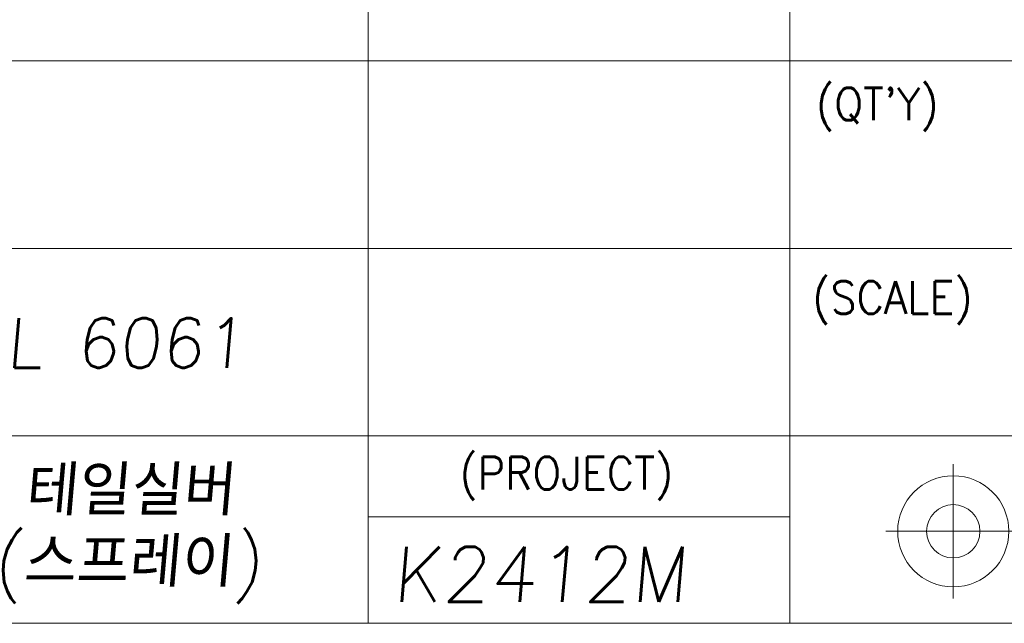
# Model space of a CAD drawing. Header units: millimetres. Extents: x 4497 to 13960, y 12291 to 16372.
# Tile 132 of 217: x 5521 to 5619, y 15598 to 15658. Entities that reach past the tile are written whole.
import ezdxf
from ezdxf.enums import TextEntityAlignment as Align

# ---------------------------------------------------------------- set-up
doc = ezdxf.new("R2010")
doc.units = ezdxf.units.MM
doc.header["$LTSCALE"] = 0.8
doc.layers.get('0').update_dxf_attribs({"linetype": 'CONTINUOUS', "lineweight": 0})
doc.layers.add('2', color=3, linetype='CONTINUOUS', lineweight=0)
doc.styles.add('GHS', font='romans', dxfattribs={"height": 2, "bigfont": 'whgtxt'})
doc.styles.get("Standard").update_dxf_attribs({"font": 'romans.shx', "width": 0.8, "oblique": 5, "bigfont": 'whgtxt.shx'})

msp = doc.modelspace()

# ---------------------------------------------------------------- linework, layer by layer
at = {"color": 7, "linetype": 'Continuous'}
for p, q in [((5555.922, 15598.141), (5555.922, 15681.747)), ((5597.725, 15598.141), (5597.725, 15681.747)), ((5472.315, 15653.878), (5685.977, 15653.878)), ((5472.315, 15635.299), (5647.496, 15635.299)), ((5472.315, 15616.72), (5685.977, 15616.72)), ((5613.909, 15600.588), (5613.909, 15613.927)), ((5555.922, 15608.683), (5597.725, 15608.683)), ((5607.24, 15607.257), (5620.578, 15607.257)), ((5472.315, 15598.141), (5685.977, 15598.141))]:
    msp.add_line(p, q, dxfattribs=at)
for radius in [5.508, 2.643]:
    msp.add_circle((5613.909, 15607.257), radius, dxfattribs=at)

# ---------------------------------------------------------------- texts
at = {"color": 7, "linetype": 'Continuous', "width": 0.933333}
for s, p in [("(QT'Y)", (5600.318, 15651.219)), ('(SCALE)', (5599.932, 15632.045)), ('(PROJECT)', (5564.978, 15614.639))]:
    msp.add_text(s, height=3.2303, dxfattribs=at).set_placement(p, align=Align.TOP_LEFT)
at = {"layer": '2', "style": 'GHS', "oblique": 5}
for s, height, p in [('AL 6061', 4.9103, (5516.255, 15623.46)), ('테일실버', 4.9103, (5521.891, 15608.844)), ('(스프레이)', 4.9103, (5518.76, 15601.752)), ('K2412M', 5.4538, (5558.326, 15600.253))]:
    msp.add_text(s, height=height, dxfattribs=at).set_placement(p)

doc.saveas('drawing.dxf')
